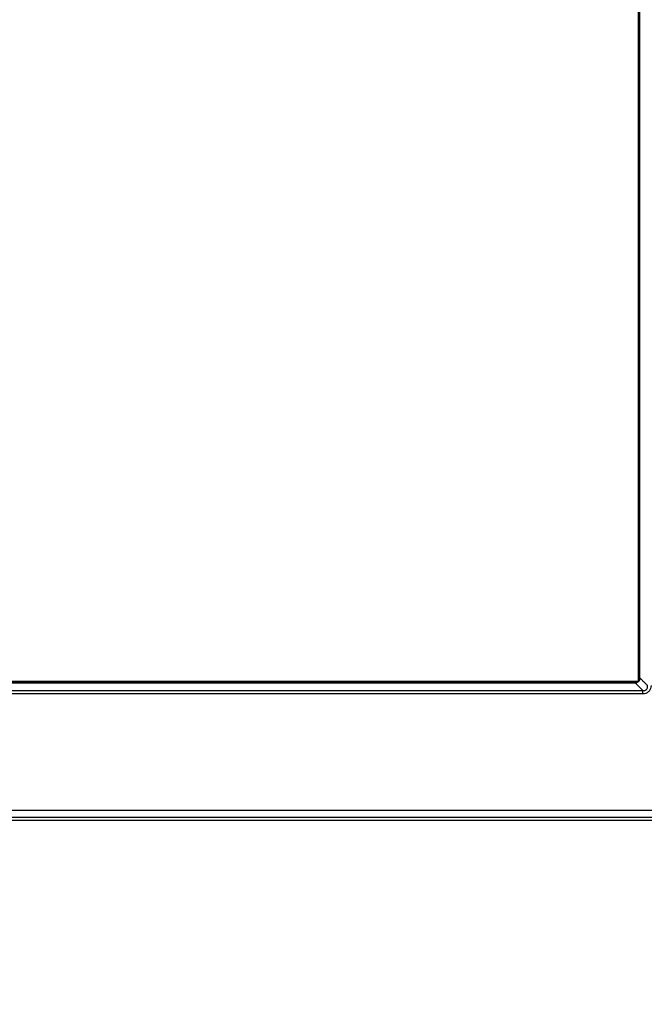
# Model space of a CAD drawing. Header units: centimetres. Extents: x 74448 to 96987, y -37016 to -10817.
# Tile 10 of 174: x 75884 to 75899, y -36506 to -36482. Entities that reach past the tile are written whole.
import ezdxf

# ---------------------------------------------------------------- set-up
doc = ezdxf.new("R2010")
doc.units = ezdxf.units.CM
doc.header["$LTSCALE"] = 0.02
doc.layers.get('0').update_dxf_attribs({"color": 8, "lineweight": 13})
doc.layers.add('CCTV', color=7, linetype='Continuous', lineweight=25)

# ---------------------------------------------------------------- blocks, each defined once
blk = doc.blocks.new('AAT_LCD')
at = {"linetype": 'Continuous'}
for p, q in [((1786.03, 1342.44, -1912.28), (1786.03, 375.08, -1912.28)), ((1786.03, 375.08, -1912.28), (1786.03, 1342.44, -1912.28)), ((1787.11, 377.6, -1912.28), (1787.11, 1339.92, -1912.28)), ((1786.03, 375.08, -1912.28), (67.97, 375.08, -1912.28)), ((67.97, 375.08, -1912.28), (1786.03, 375.08, -1912.28)), ((70.49, 374, -1912.28), (1783.51, 374, -1912.28)), ((1789.11, 368.4, -1912.28), (1783.51, 374, -1912.28)), ((64.89, 368.4, -1912.28), (1789.11, 368.4, -1912.28)), ((1789.11, 365.87, -1912.28), (64.89, 365.87, -1912.28)), ((1789.11, 365.87, -1912.28), (1789.11, 368.4, -1912.28)), ((23.89, 280.58, -1912.28), (1830.11, 280.58, -1912.28)), ((1830.11, 275.19, -1912.28), (23.89, 275.19, -1912.28)), ((1832.44, 272.86, -1912.28), (1197.72, 272.86, -1912.28))]:
    blk.add_line(p, q, dxfattribs=at)
blk.add_rational_spline([(1787.11, 377.6, -1912.28), (1787.11, 374, -1912.28), (1783.51, 374, -1912.28)], [1.07401701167, 0.759444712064, 1.07401701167], degree=2, dxfattribs=at)
blk.add_open_spline([(1792.71, 372, -1912.28), (1787.11, 377.6, -1912.28)], degree=1, dxfattribs=at)
for points, knots in [([(1795.25, 372, -1912.28), (1795.25, 371.3, -1912.28), (1795.13, 370.59, -1912.28), (1794.68, 369.26, -1912.28), (1794.32, 368.62, -1912.28), (1793.45, 367.55, -1912.28), (1792.93, 367.1, -1912.28), (1791.79, 366.41, -1912.28), (1791.16, 366.16, -1912.28), (1790.05, 365.92, -1912.28), (1789.58, 365.87, -1912.28), (1789.11, 365.87, -1912.28)], [0, 0, 0, 0, 0.219306, 0.219306, 0.4394, 0.4394, 0.649042, 0.649042, 0.854869, 0.854869, 1, 1, 1, 1]), ([(1789.11, 368.4, -1912.28), (1789.11, 368.4, -1912.28), (1789.11, 368.4, -1912.28), (1789.4, 368.36, -1912.28), (1789.7, 368.36, -1912.28), (1790.39, 368.43, -1912.28), (1790.8, 368.54, -1912.28), (1791.44, 368.88, -1912.28), (1791.7, 369.08, -1912.28), (1791.99, 369.38, -1912.28), (1792.05, 369.45, -1912.28), (1792.32, 369.81, -1912.28), (1792.49, 370.14, -1912.28), (1792.62, 370.55, -1912.28), (1792.64, 370.62, -1912.28), (1792.76, 371.12, -1912.28), (1792.77, 371.58, -1912.28), (1792.71, 372, -1912.28), (1792.71, 372, -1912.28), (1792.71, 372, -1912.28)], [0, 0, 0, 0, 0.000036, 0.000036, 0.148742, 0.148742, 0.354503, 0.354503, 0.514305, 0.514305, 0.559382, 0.559382, 0.739793, 0.739793, 0.776324, 0.776324, 0.999964, 0.999964, 1, 1, 1, 1])]:
    blk.add_open_spline(points, degree=3, knots=knots, dxfattribs=at)

msp = doc.modelspace()

# ---------------------------------------------------------------- block references
at = {"layer": 'CCTV', "xscale": 0.03331029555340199, "yscale": 0.03331029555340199, "zscale": 0.03331029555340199}
msp.add_blockref('AAT_LCD', (75839.544, -36511.029, 63.699), dxfattribs=at)

doc.saveas('drawing.dxf')
